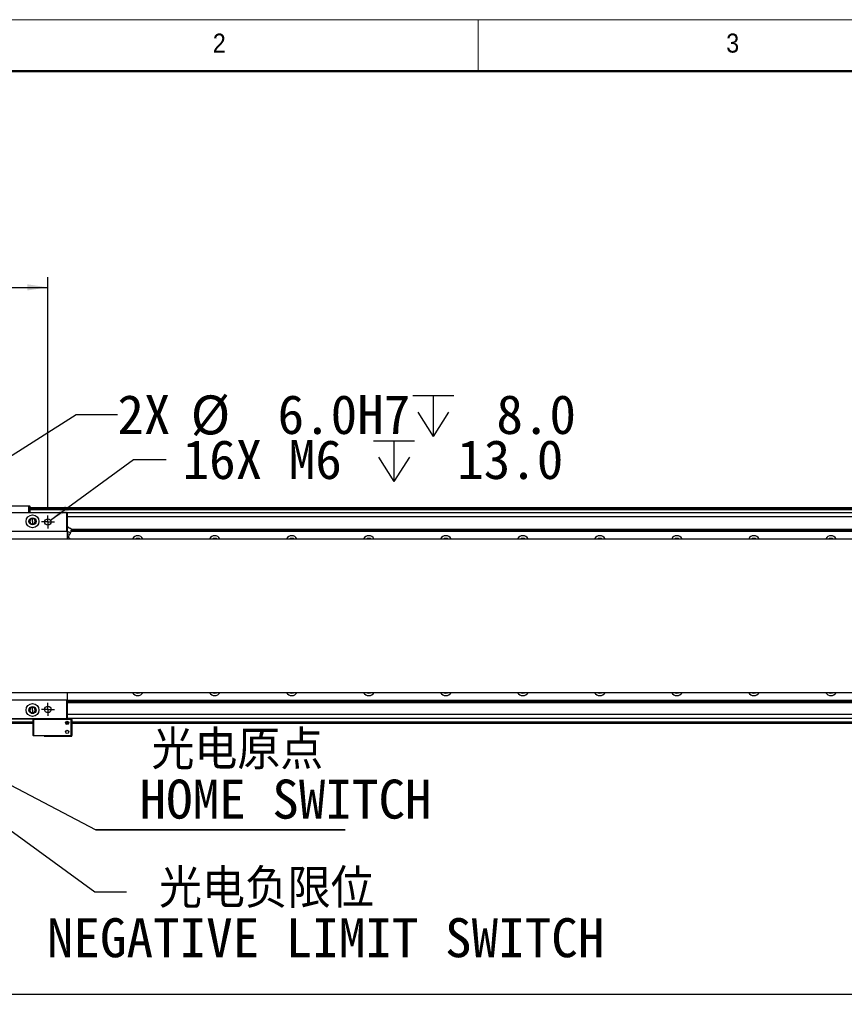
# Model space of a CAD drawing. Header units: millimetres. Extents: x 40 to 3320, y 40 to 2336.
# Tile 8 of 19: x 523 to 1165, y 1569 to 2336. Entities that reach past the tile are written whole.
import ezdxf

# ---------------------------------------------------------------- set-up
doc = ezdxf.new("R2010")
doc.units = ezdxf.units.MM
doc.header["$LTSCALE"] = 8
doc.layers.add('DIMNS', color=7, linetype='Continuous')
doc.styles.add('SLDTEXTSTYLE0', font='Gothic.ttf', dxfattribs={"width": 0.913})
doc.styles.add('SLDTEXTSTYLE7', font='txt')
doc.styles.add('SLDTEXTSTYLE8', font='txt', dxfattribs={"bigfont": 'bigfont'})
doc.styles.add('SLDTEXTSTYLE9', font='txt')
doc.dimstyles.new('SLDDIMSTYLE1', dxfattribs={"dimtxt": 30.4, "dimasz": 16, "dimexe": 0, "dimexo": 0.0625, "dimgap": 7.6, "dimtad": 2, "dimdec": 1, "dimrnd": 1e-09, "dimzin": 4, "dimdsep": 46, "dimtxsty": 'SLDTEXTSTYLE7', "dimsah": 1, "dimcen": 0.09, "dimadec": 0, "dimazin": 1, "dimtfac": 1, "dimtdec": 1, "dimtofl": 0, "dimtmove": 0, "dimatfit": 3, "dimfxl": 0, "dimfrac": 2, "dimtolj": 1, "dimtzin": 12, "dimarcsym": 0})
doc.dimstyles.new('SLDDIMSTYLE2', dxfattribs={"dimtxt": 30.4, "dimasz": 16, "dimexe": 0, "dimexo": 0.0625, "dimgap": 7.6, "dimtad": 0, "dimtih": 1, "dimtoh": 1, "dimdec": 1, "dimrnd": 1e-09, "dimzin": 4, "dimdsep": 46, "dimtxsty": 'SLDTEXTSTYLE7', "dimsah": 1, "dimcen": 0, "dimadec": 0, "dimazin": 1, "dimtfac": 1, "dimtdec": 1, "dimtofl": 0, "dimtmove": 0, "dimatfit": 3, "dimfxl": 0, "dimfrac": 2, "dimtolj": 1, "dimtzin": 12, "dimarcsym": 0})
doc.dimstyles.new('SLDDIMSTYLE3', dxfattribs={"dimtxt": 30.4, "dimasz": 16, "dimexe": 0, "dimexo": 0.0625, "dimgap": 7.6, "dimtad": 0, "dimtih": 1, "dimtoh": 1, "dimdec": 6, "dimrnd": 1e-09, "dimzin": 12, "dimdsep": 46, "dimtxsty": 'SLDTEXTSTYLE7', "dimsah": 1, "dimcen": 0, "dimadec": 0, "dimazin": 3, "dimtfac": 1, "dimtdec": 1, "dimtofl": 0, "dimtmove": 0, "dimatfit": 3, "dimfxl": 0, "dimfrac": 2, "dimtolj": 1, "dimtzin": 12, "dimarcsym": 0})
doc.dimstyles.new('SLDDIMSTYLE4', dxfattribs={"dimtxt": 0.18, "dimasz": 16, "dimexe": 0, "dimexo": 0.0625, "dimgap": 0, "dimtad": 0, "dimtih": 1, "dimtoh": 1, "dimdec": 0, "dimrnd": 1e-09, "dimzin": 0, "dimdsep": 46, "dimtxsty": 'Standard', "dimsah": 1, "dimcen": 0.09, "dimadec": 0, "dimazin": 0, "dimtfac": 16, "dimtdec": 0, "dimtofl": 0, "dimtmove": 0, "dimatfit": 3, "dimfxl": 0, "dimfrac": 2, "dimtolj": 1, "dimtzin": 0, "dimarcsym": 0})

# ---------------------------------------------------------------- blocks, each defined once
blk = doc.blocks.new('_D_8')
at = {"layer": 'DIMNS'}
for p, q in [((324.87, 1954.88), (324.87, 2135.48)), ((544.87, 1954.88), (544.87, 2135.48)), ((324.87, 2127.48), (544.87, 2127.48))]:
    blk.add_line(p, q, dxfattribs=at)
for points in [[(324.87, 2127.48), (340.87, 2125.08), (340.87, 2129.88)], [(544.87, 2127.48), (528.87, 2129.88), (528.87, 2125.08)]]:
    blk.add_solid(points, dxfattribs=at)
at = {"layer": 'DIMNS', "insert": (392.26, 2167.37), "char_height": 30.4, "attachment_point": 1, "style": 'SLDTEXTSTYLE7'}
blk.add_mtext('220.0', dxfattribs=at)
blk = doc.blocks.new('SW_SYMBOL_HOLE_DEPTH')
at = {"layer": 'DIMNS', "color": 0}
for p, q in [((0, 7000), (6400, 7000)), ((3200, 7000), (3200, 600)), ((800, 4440), (3200, 600)), ((5600, 4440), (3200, 600))]:
    blk.add_line(p, q, dxfattribs=at)
blk = doc.blocks.new('_D_9')
at = {"layer": 'DIMNS'}
for p, q in [((437.4, 1946.32), (566.96, 2028.34)), ((566.96, 2028.34), (598.96, 2028.34))]:
    blk.add_line(p, q, dxfattribs=at)
blk.add_solid([(437.4, 1946.32), (452.2, 1952.85), (449.63, 1956.91)], dxfattribs=at)
at = {"layer": 'DIMNS', "xscale": 0.004985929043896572, "yscale": 0.004985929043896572, "zscale": 0.004985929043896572}
blk.add_blockref('SW_SYMBOL_HOLE_DEPTH', (829.09, 2008.22), dxfattribs=at)
at = {"layer": 'DIMNS', "char_height": 30.4, "attachment_point": 1, "style": 'SLDTEXTSTYLE7'}
for s, insert in [('2X ', (598.96, 2043.66)), ('%%c', (656.13, 2043.36)), (' 6.0H7 ', (703.1, 2043.66)), (' 8.0', (873.59, 2043.66))]:
    blk.add_mtext(s, dxfattribs=dict(at, insert=insert))
blk = doc.blocks.new('_D_10')
at = {"layer": 'DIMNS'}
for p, q in [((546.88, 1946.19), (611.43, 1993.27)), ((611.43, 1993.27), (637.08, 1993.27))]:
    blk.add_line(p, q, dxfattribs=at)
blk.add_solid([(546.88, 1946.19), (561.23, 1953.68), (558.4, 1957.56)], dxfattribs=at)
at = {"layer": 'DIMNS', "xscale": 0.004985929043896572, "yscale": 0.004985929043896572, "zscale": 0.004985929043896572}
blk.add_blockref('SW_SYMBOL_HOLE_DEPTH', (798.53, 1973.15), dxfattribs=at)
at = {"layer": 'DIMNS', "char_height": 30.4, "attachment_point": 1, "style": 'SLDTEXTSTYLE7'}
for s, insert in [('16X M6 ', (649.78, 2008.59)), (' 13.0', (843.03, 2008.59))]:
    blk.add_mtext(s, dxfattribs=dict(at, insert=insert))
blk = doc.blocks.new('_D_13')
at = {"layer": 'DIMNS'}
for p, q in [((434.87, 1730.56), (434.87, 1569)), ((2354.87, 1730.56), (2354.87, 1569)), ((434.87, 1577), (2354.87, 1577))]:
    blk.add_line(p, q, dxfattribs=at)
for points in [[(434.87, 1577), (450.87, 1574.6), (450.87, 1579.4)], [(2354.87, 1577), (2338.87, 1579.4), (2338.87, 1574.6)]]:
    blk.add_solid(points, dxfattribs=at)
at = {"layer": 'DIMNS', "insert": (1342.89, 1616.88), "char_height": 30.4, "attachment_point": 1, "style": 'SLDTEXTSTYLE7'}
blk.add_mtext('1920.0', dxfattribs=at)
blk = doc.blocks.new('SW_NOTE_5')
at = {"layer": 'DIMNS', "color": 0, "char_height": 30.4, "attachment_point": 2}
for s, insert, style in [('光电负限位', (108.87, 17.75), 'SLDTEXTSTYLE8'), ('NEGATIVE LIMIT SWITCH', (155.02, -20.65), 'SLDTEXTSTYLE9')]:
    blk.add_mtext(s, dxfattribs=dict(at, insert=insert, style=style))
blk = doc.blocks.new('SW_NOTE_6')
at = {"layer": 'DIMNS', "color": 0}
for p, q in [((0, 0), (194.23, 0)), ((194.23, 0), (0, 0)), ((0, 0), (194.23, 0)), ((194.23, 0), (0, 0)), ((0, 0), (194.23, 0)), ((194.23, 0), (0, 0))]:
    blk.add_line(p, q, dxfattribs=at)
at = {"layer": 'DIMNS', "color": 0, "char_height": 30.4, "attachment_point": 2}
for s, insert, style in [('光电原点', (110.22, 77.63), 'SLDTEXTSTYLE8'), ('HOME SWITCH', (147.81, 39.23), 'SLDTEXTSTYLE9')]:
    blk.add_mtext(s, dxfattribs=dict(at, insert=insert, style=style))
blk = doc.blocks.new('SW_CENTERMARKSYMBOL_7')
at = {"layer": 'DIMNS', "color": 0}
for p, q in [((-2.54, 0), (-5.04, 0)), ((0, 0), (-2.54, 0)), ((0, 2.54), (0, 5.04)), ((0, 0), (0, 2.54)), ((0, 0), (0, -2.54)), ((0, 0), (2.54, 0)), ((2.54, 0), (5.04, 0)), ((0, -2.54), (0, -5.04))]:
    blk.add_line(p, q, dxfattribs=at)
blk = doc.blocks.new('SW_CENTERMARKSYMBOL_15')
at = {"layer": 'DIMNS', "color": 0}
for p, q in [((-2.54, 0), (-5.04, 0)), ((0, 0), (-2.54, 0)), ((0, 2.54), (0, 5.04)), ((0, 0), (0, 2.54)), ((0, 0), (0, -2.54)), ((0, 0), (2.54, 0)), ((2.54, 0), (5.04, 0)), ((0, -2.54), (0, -5.04))]:
    blk.add_line(p, q, dxfattribs=at)

msp = doc.modelspace()

# ---------------------------------------------------------------- linework, layer by layer
at = {"color": 7, "linetype": 'Continuous', "lineweight": 18}
for p, q in [((3320, 2336), (40, 2336)), ((880, 2336), (880, 2296)), ((80, 2296), (3280, 2296))]:
    msp.add_line(p, q, dxfattribs=at)
at = {"color": 7, "linetype": 'Continuous', "lineweight": 50}
msp.add_line((3280, 2296), (80, 2296), dxfattribs=at)
at = {"color": 7, "linetype": 'Continuous', "lineweight": 25}
for p, q in [((529.8652174, 1956.9151276), (503.8652541, 1956.9151276)), ((503.9894702, 1957.2151327), (529.7409417, 1957.2151327)), ((529.7409417, 1957.2151327), (530.5652143, 1957.2151327)), ((529.8652174, 1956.9151276), (529.7409417, 1957.2151327)), ((530.8652045, 1956.9151276), (529.8652174, 1956.9151276)), ((529.8652174, 1952.21513), (529.8652174, 1956.9151276)), ((530.5652143, 1957.2151327), (530.8652045, 1956.9151276)), ((530.8652045, 1956.9151276), (530.8652045, 1952.21513)), ((310.1652385, 1952.21513), (559.5651986, 1952.21513)), ((559.5651986, 1951.9151324), (310.1652385, 1951.9151324)), ((2258.8652493, 1955.7151297), (530.8652045, 1955.7151297)), ((530.8652045, 1955.5151337), (2258.8652493, 1955.5151337)), ((530.8652045, 1955.3151304), (2258.8652493, 1955.3151304)), ((2258.8652493, 1955.2151287), (530.8652045, 1955.2151287)), ((2258.8652493, 1954.2151341), (530.8652045, 1954.2151341)), ((559.5651986, 1952.21513), (559.8652484, 1951.9151324)), ((559.5651986, 1952.21513), (559.5651986, 1951.9151324)), ((559.5651986, 1951.9151324), (559.8652484, 1951.9151324)), ((559.5651986, 1937.5151345), (559.5651986, 1951.9151324)), ((559.8652484, 1951.9151324), (559.8652484, 1937.5151345)), ((2229.8652054, 1951.7199943), (559.8652484, 1951.7199943)), ((532.8652383, 1947.2821304), (532.8652383, 1947.7151284)), ((532.8652383, 1945.2151308), (532.8652383, 1947.2821304)), ((532.8652383, 1945.2151308), (532.8652383, 1943.1481311)), ((532.8652383, 1943.1481311), (532.8652383, 1942.7151331)), ((310.1652385, 1937.5151345), (559.5651986, 1937.5151345)), ((559.5651986, 1937.2151294), (310.1652385, 1937.2151294)), ((559.5651986, 1937.5151345), (559.8652484, 1937.5151345)), ((559.5651986, 1937.5151345), (559.5651986, 1937.2151294)), ((559.5651986, 1937.2151294), (559.8652484, 1937.5151345)), ((560.7179524, 1932.6544391), (559.7312571, 1932.9156713)), ((559.8652484, 1937.5151345), (559.8652484, 1931.7151295)), ((562.8652097, 1939.4561449), (562.5263573, 1936.2322563)), ((562.6615407, 1937.5180328), (2229.8652054, 1937.5180328)), ((562.6937868, 1937.8252351), (2229.8652054, 1937.8252351)), ((562.8076316, 1938.9079312), (2229.8652054, 1938.9079312)), ((562.8398778, 1939.2151335), (2229.8652054, 1939.2151335)), ((287.8652336, 1931.7151295), (2501.8652202, 1931.7151295)), ((561.5913393, 1932.126111), (560.7179524, 1932.6544391)), ((561.5964057, 1932.122151), (561.1496092, 1932.4712218)), ((561.5913393, 1932.126111), (561.4168765, 1931.7151295)), ((2501.8652202, 1811.7151322), (287.8652336, 1811.7151322)), ((559.8652484, 1811.7151322), (559.8652484, 1805.9151271)), ((310.1652385, 1806.2151322), (559.5651986, 1806.2151322)), ((559.5651986, 1805.9151271), (310.1652385, 1805.9151271)), ((559.5651986, 1806.2151322), (559.5651986, 1805.9151271)), ((559.8652484, 1805.9151271), (559.5651986, 1806.2151322)), ((559.8652484, 1805.9151271), (559.5651986, 1805.9151271)), ((559.5651986, 1791.5151292), (559.5651986, 1805.9151271)), ((559.8652484, 1805.9151271), (559.8652484, 1791.5151292)), ((559.8652484, 1805.9122288), (2227.0689131, 1805.9122288)), ((559.8652484, 1805.6050265), (2227.036667, 1805.6050265)), ((559.8652484, 1804.5223305), (2226.9228222, 1804.5223305)), ((559.8652484, 1804.2151281), (2226.890576, 1804.2151281)), ((532.8652383, 1800.2821306), (532.8652383, 1800.7151285)), ((532.8652383, 1798.2151309), (532.8652383, 1800.2821306)), ((532.8652383, 1798.2151309), (532.8652383, 1796.1481312)), ((532.8652383, 1796.1481312), (532.8652383, 1795.7151333)), ((310.1652385, 1791.5151292), (559.5651986, 1791.5151292)), ((559.5651986, 1791.2151316), (310.1652385, 1791.2151316)), ((533.3652021, 1787.7151319), (444.8652388, 1787.7151319)), ((533.6652519, 1791.2151316), (533.3652021, 1790.915134)), ((533.3652021, 1778.5151327), (533.3652021, 1790.915134)), ((533.6652519, 1790.915134), (533.3652021, 1790.915134)), ((533.6652519, 1790.915134), (533.789468, 1791.2151316)), ((533.6652519, 1790.915134), (533.6652519, 1778.5151327)), ((563.0652429, 1790.915134), (533.6652519, 1790.915134)), ((561.0108496, 1787.7151319), (558.7195875, 1787.7151319)), ((559.8652484, 1791.5151292), (559.5651986, 1791.5151292)), ((559.5651986, 1791.5151292), (559.5651986, 1791.2151316)), ((559.8652484, 1791.5151292), (559.5651986, 1791.2151316)), ((559.5651986, 1791.2151316), (562.9409672, 1791.2151316)), ((2229.8652054, 1791.7102674), (559.8652484, 1791.7102674)), ((559.8652484, 1791.5151292), (563.3652331, 1791.5151292)), ((563.0652429, 1790.915134), (562.9409672, 1791.2151316)), ((562.9409672, 1791.2151316), (563.0652429, 1791.2151316)), ((563.3652331, 1790.915134), (563.0652429, 1791.2151316)), ((563.3652331, 1790.915134), (563.0652429, 1790.915134)), ((563.0652429, 1778.5151327), (563.0652429, 1790.915134)), ((563.3652331, 1790.915134), (563.3652331, 1791.5151292)), ((563.3652331, 1790.915134), (563.3652331, 1778.5151327)), ((2224.3652465, 1787.7151319), (563.3652331, 1787.7151319)), ((533.3652021, 1778.5151327), (533.6652519, 1778.5151327)), ((533.6652519, 1778.2151276), (533.3652021, 1778.5151327)), ((533.6652519, 1778.5151327), (563.0652429, 1778.5151327)), ((533.6652519, 1778.5151327), (533.789468, 1778.2151276)), ((533.789468, 1778.2151276), (533.6652519, 1778.2151276)), ((562.9409672, 1778.2151276), (533.789468, 1778.2151276)), ((541.8652417, 1777.91513), (541.8652417, 1778.2151276)), ((541.8652417, 1777.91513), (563.3652331, 1777.91513)), ((563.0652429, 1778.5151327), (562.9409672, 1778.2151276)), ((563.0652429, 1778.2151276), (562.9409672, 1778.2151276)), ((563.0652429, 1778.5151327), (563.3652331, 1778.5151327)), ((563.3652331, 1778.5151327), (563.0652429, 1778.2151276)), ((563.3652331, 1777.91513), (563.3652331, 1778.5151327))]:
    msp.add_line(p, q, dxfattribs=at)
at = {"color": 8, "linetype": 'Continuous', "lineweight": 25}
for p, q in [((2229.8652054, 1948.7199956), (559.8652484, 1948.7199956)), ((533.3652021, 1788.715134), (444.8652388, 1788.715134)), ((561.0108496, 1788.715134), (558.7195875, 1788.715134)), ((2229.8652054, 1794.710266), (559.8652484, 1794.710266)), ((2224.3652465, 1788.715134), (563.3652331, 1788.715134))]:
    msp.add_line(p, q, dxfattribs=at)
at = {"color": 7, "linetype": 'Continuous', "lineweight": 25, "flags": 128}
for points in [[(562.8652097, 1939.4561449), (562.7005817, 1939.5260388), (562.231672, 1939.7250885), (561.5298273, 1940.0229776), (560.702038, 1940.3743619), (559.8742487, 1940.7257536), (559.8652484, 1940.7295683)], [(562.5263573, 1936.2322563), (562.3433115, 1936.3099659), (561.816168, 1936.5337217), (561.0085847, 1936.8765304), (560.0178959, 1937.2970486), (559.8652484, 1937.3618537)], [(561.6662027, 1934.9678481), (561.4996673, 1935.0385392), (561.020148, 1935.242089), (560.2854611, 1935.553948), (559.8652484, 1935.7323149)], [(560.7179524, 1932.6544391), (560.4838254, 1932.7538224), (560.2060081, 1932.8717688), (559.8891498, 1933.0062629), (559.8652484, 1933.0164106)], [(561.1496092, 1932.4712218), (561.1426951, 1932.4741499), (561.1220719, 1932.4829193), (561.0877396, 1932.4974963), (561.0398175, 1932.5178178), (560.9786631, 1932.543798), (560.9043957, 1932.5753176), (560.817373, 1932.6122539), (560.7179524, 1932.6544391)], [(613.2069351, 1931.7151295), (613.8391616, 1932.034208), (614.8652555, 1932.2151305)], [(614.8652555, 1932.2151305), (615.8912899, 1932.034208), (616.5235163, 1931.7151295)], [(673.2069375, 1931.7151295), (673.8391639, 1932.034208), (674.8651983, 1932.2151305)], [(674.8651983, 1932.2151305), (675.8912923, 1932.034208), (676.5235187, 1931.7151295)], [(733.2069399, 1931.7151295), (733.8391663, 1932.034208), (734.8652007, 1932.2151305)], [(734.8652007, 1932.2151305), (735.8912946, 1932.034208), (736.5235211, 1931.7151295)], [(793.2069422, 1931.7151295), (793.8391687, 1932.034208), (794.8652031, 1932.2151305)], [(794.8652031, 1932.2151305), (795.891297, 1932.034208), (796.5235235, 1931.7151295)], [(853.2069446, 1931.7151295), (853.8391711, 1932.034208), (854.8652054, 1932.2151305)], [(854.8652054, 1932.2151305), (855.8912994, 1932.034208), (856.5235259, 1931.7151295)], [(913.2069172, 1931.7151295), (913.8391735, 1932.034208), (914.8652376, 1932.2151305)], [(914.8652376, 1932.2151305), (915.8913018, 1932.034208), (916.5235283, 1931.7151295)], [(973.2069196, 1931.7151295), (973.8391759, 1932.034208), (974.86524, 1932.2151305)], [(974.86524, 1932.2151305), (975.8912744, 1932.034208), (976.5235306, 1931.7151295)], [(1033.206922, 1931.7151295), (1033.8391782, 1932.034208), (1034.8652126, 1932.2151305)], [(1034.8652126, 1932.2151305), (1035.8912768, 1932.034208), (1036.523533, 1931.7151295)], [(1093.2069244, 1931.7151295), (1093.8391806, 1932.034208), (1094.865215, 1932.2151305)], [(1094.865215, 1932.2151305), (1095.8912791, 1932.034208), (1096.5235354, 1931.7151295)], [(1153.2069118, 1931.7151295), (1153.8391681, 1932.034208), (1154.8652323, 1932.2151305)], [(1154.8652323, 1932.2151305), (1155.8912815, 1932.034208), (1156.5235378, 1931.7151295)], [(614.8652555, 1811.2151311), (613.8391616, 1811.3960536), (613.2069351, 1811.7151322)], [(616.5235163, 1811.7151322), (615.8912899, 1811.3960536), (614.8652555, 1811.2151311)], [(674.8651983, 1811.2151311), (673.8391639, 1811.3960536), (673.2069375, 1811.7151322)], [(676.5235187, 1811.7151322), (675.8912923, 1811.3960536), (674.8651983, 1811.2151311)], [(734.8652007, 1811.2151311), (733.8391663, 1811.3960536), (733.2069399, 1811.7151322)], [(736.5235211, 1811.7151322), (735.8912946, 1811.3960536), (734.8652007, 1811.2151311)], [(794.8652031, 1811.2151311), (793.8391687, 1811.3960536), (793.2069422, 1811.7151322)], [(796.5235235, 1811.7151322), (795.891297, 1811.3960536), (794.8652031, 1811.2151311)], [(854.8652054, 1811.2151311), (853.8391711, 1811.3960536), (853.2069446, 1811.7151322)], [(856.5235259, 1811.7151322), (855.8912994, 1811.3960536), (854.8652054, 1811.2151311)], [(914.8652376, 1811.2151311), (913.8391735, 1811.3960536), (913.2069172, 1811.7151322)], [(916.5235283, 1811.7151322), (915.8913018, 1811.3960536), (914.8652376, 1811.2151311)], [(974.86524, 1811.2151311), (973.8391759, 1811.3960536), (973.2069196, 1811.7151322)], [(976.5235306, 1811.7151322), (975.8912744, 1811.3960536), (974.86524, 1811.2151311)], [(1034.8652126, 1811.2151311), (1033.8391782, 1811.3960536), (1033.206922, 1811.7151322)], [(1036.523533, 1811.7151322), (1035.8912768, 1811.3960536), (1034.8652126, 1811.2151311)], [(1094.865215, 1811.2151311), (1093.8391806, 1811.3960536), (1093.2069244, 1811.7151322)], [(1096.5235354, 1811.7151322), (1095.8912791, 1811.3960536), (1094.865215, 1811.2151311)], [(1154.8652323, 1811.2151311), (1153.8391681, 1811.3960536), (1153.2069118, 1811.7151322)], [(1156.5235378, 1811.7151322), (1155.8912815, 1811.3960536), (1154.8652323, 1811.2151311)]]:
    msp.add_lwpolyline(points, dxfattribs=at)
at = {"color": 7, "linetype": 'Continuous', "lineweight": 25}
for centre, radius in [((532.8652269, 1945.2151301), 5), ((532.8652269, 1945.2151301), 2.75), ((544.8652269, 1944.7151308), 2.5), ((532.8652269, 1798.2151315), 5), ((532.8652269, 1798.2151315), 2.75), ((544.8652269, 1798.7151308), 2.5), ((559.8652269, 1788.2151308), 1.25), ((559.8652269, 1781.2151308), 1.25)]:
    msp.add_circle(centre, radius, dxfattribs=at)
for centre, radius, start, end in [((532.8652269, 1945.2151301), 2.5, 90, 270), ((532.8652269, 1945.2151301), 2.067, 90, 270), ((532.8652269, 1945.2151301), 2.5, 270, 90), ((532.8652269, 1945.2151301), 2.067, 270, 90), ((614.8652269, 1929.2151301), 4.75, 90, 148.2431266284), ((614.8652269, 1929.2151301), 4.75, 31.7568733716, 90), ((674.8652269, 1929.2151301), 4.75, 90, 148.2431266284), ((674.8652269, 1929.2151301), 4.75, 31.7568733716, 90), ((734.8652269, 1929.2151301), 4.75, 90, 148.2431266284), ((734.8652269, 1929.2151301), 4.75, 31.7568733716, 90), ((794.8652269, 1929.2151301), 4.75, 90, 148.2431266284), ((794.8652269, 1929.2151301), 4.75, 31.7568733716, 90), ((854.8652269, 1929.2151301), 4.75, 90, 148.2431266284), ((854.8652269, 1929.2151301), 4.75, 31.7568733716, 90), ((914.8652269, 1929.2151301), 4.75, 90, 148.2431266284), ((914.8652269, 1929.2151301), 4.75, 31.7568733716, 90), ((974.8652269, 1929.2151301), 4.75, 90, 148.2431266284), ((974.8652269, 1929.2151301), 4.75, 31.7568733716, 90), ((1034.8652269, 1929.2151301), 4.75, 90, 148.2431266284), ((1034.8652269, 1929.2151301), 4.75, 31.7568733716, 90), ((1094.8652269, 1929.2151301), 4.75, 90, 148.2431266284), ((1094.8652269, 1929.2151301), 4.75, 31.7568733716, 90), ((1154.8652269, 1929.2151301), 4.75, 90, 148.2431266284), ((1154.8652269, 1929.2151301), 4.75, 31.7568733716, 90), ((614.8652269, 1814.2151315), 4.75, 211.756873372, 270), ((614.8652269, 1814.2151315), 4.75, 270, 328.243126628), ((674.8652269, 1814.2151315), 4.75, 211.756873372, 270), ((674.8652269, 1814.2151315), 4.75, 270, 328.243126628), ((734.8652269, 1814.2151315), 4.75, 211.756873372, 270), ((734.8652269, 1814.2151315), 4.75, 270, 328.243126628), ((794.8652269, 1814.2151315), 4.75, 211.756873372, 270), ((794.8652269, 1814.2151315), 4.75, 270, 328.243126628), ((854.8652269, 1814.2151315), 4.75, 211.756873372, 270), ((854.8652269, 1814.2151315), 4.75, 270, 328.243126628), ((914.8652269, 1814.2151315), 4.75, 211.756873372, 270), ((914.8652269, 1814.2151315), 4.75, 270, 328.243126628), ((974.8652269, 1814.2151315), 4.75, 211.756873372, 270), ((974.8652269, 1814.2151315), 4.75, 270, 328.243126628), ((1034.8652269, 1814.2151315), 4.75, 211.756873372, 270), ((1034.8652269, 1814.2151315), 4.75, 270, 328.243126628), ((1094.8652269, 1814.2151315), 4.75, 211.756873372, 270), ((1094.8652269, 1814.2151315), 4.75, 270, 328.243126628), ((1154.8652269, 1814.2151315), 4.75, 211.756873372, 270), ((1154.8652269, 1814.2151315), 4.75, 270, 328.243126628), ((532.8652269, 1798.2151315), 2.5, 90, 270), ((532.8652269, 1798.2151315), 2.067, 90, 270), ((532.8652269, 1798.2151315), 2.5, 270, 90), ((532.8652269, 1798.2151315), 2.067, 270, 90)]:
    msp.add_arc(centre, radius, start, end, dxfattribs=at)
for points, knots in [([(560.79973, 1940.604488), (560.6596999, 1940.651872), (560.3796438, 1940.7466387), (560.0857468, 1940.7144414), (559.9388005, 1940.6983429)], [0, 0, 0, 0, 0.5000072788, 1, 1, 1, 1]), ([(560.79973, 1940.604488), (560.9310965, 1940.5366797), (561.1938158, 1940.4010703), (561.374792, 1940.1672783), (561.4652754, 1940.0503883)], [0, 0, 0, 0, 0.5000258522, 1, 1, 1, 1]), ([(561.1496092, 1932.4712218), (561.1327858, 1932.9086227), (561.0991389, 1933.7834242), (561.4771815, 1934.5730402), (561.6662027, 1934.9678481)], [0, 0, 0, 0, 0.5000001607, 1, 1, 1, 1]), ([(561.6662027, 1934.9678481), (561.8601515, 1935.1441656), (562.2480514, 1935.4968028), (562.4335883, 1935.9871041), (562.5263573, 1936.2322563)], [0, 0, 0, 0, 0.4999969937, 1, 1, 1, 1])]:
    msp.add_open_spline(points, degree=3, knots=knots, dxfattribs=at)

# ---------------------------------------------------------------- block references
at = {"layer": 'DIMNS'}
for name, p in [('SW_CENTERMARKSYMBOL_7', (544.8652269, 1944.7151308)), ('SW_CENTERMARKSYMBOL_15', (544.8652269, 1798.7151308)), ('SW_NOTE_6', (582.2115385, 1704.8076923)), ('SW_NOTE_5', (606.1877133, 1656.7307692))]:
    msp.add_blockref(name, p, dxfattribs=at)

# ---------------------------------------------------------------- texts
at = {"color": 7, "linetype": 'Continuous', "lineweight": 0, "char_height": 14.8166667, "attachment_point": 1, "style": 'SLDTEXTSTYLE0'}
for s, insert in [('2', (673.3333333, 2325.1704848)), ('3', (1073.3333333, 2325.1704848))]:
    msp.add_mtext(s, dxfattribs=dict(at, insert=insert))

# ---------------------------------------------------------------- dimensions: what is measured, and where the dimension line sits
at = {"layer": 'DIMNS'}
for base, p1, p2, picture, middle in [((544.8652269, 2127.482112), (324.8652269, 1944.7151308), (544.8652269, 1944.7151308), '_D_8', (440.6861247, 2127.482112)), ((2354.8652269, 1576.9958158), (434.8652269, 1740.7151308), (2354.8652269, 1740.7151308), '_D_13', (1402.2959873, 1576.9958158))]:
    dim = msp.add_linear_dim(base=base, p1=p1, p2=p2, dimstyle='SLDDIMSTYLE1', dxfattribs=at)
    dim.commit()
    dim.dimension.update_dxf_attribs({"geometry": picture, "text_midpoint": middle, "dimtype": 160})
dim = msp.add_diameter_dim_2p(p1=(432.3304864, 1943.1104219), p2=(437.3999674, 1946.3198397), text='2X <>H7 {\\fGDT;x} 8.0\\P', dimstyle='SLDDIMSTYLE2', dxfattribs=at)
dim.commit()
dim.dimension.update_dxf_attribs({"geometry": '_D_9', "text_midpoint": (768.2796742, 2028.343235), "dimtype": 163})
dim = msp.add_diameter_dim_2p(p1=(542.845482, 1943.2418249), p2=(546.8849718, 1946.1884368), text='16X M6 {\\fGDT;x} 13.0\\P', dimstyle='SLDDIMSTYLE3', override={"dimpost": '<>'}, dxfattribs=at)
dim.commit()
dim.dimension.update_dxf_attribs({"geometry": '_D_10', "text_midpoint": (789.3882626, 1993.2728157), "dimtype": 163})

# ---------------------------------------------------------------- leaders
for points in [[(412.1652269, 1779.5151308), (581.4178079, 1656.7307692), (606.1877133, 1656.7307692)], [(447.5652269, 1775.4490043), (582.2115385, 1704.8076923)]]:
    msp.add_leader(points, dimstyle='SLDDIMSTYLE4', dxfattribs=at)

doc.saveas('drawing.dxf')
